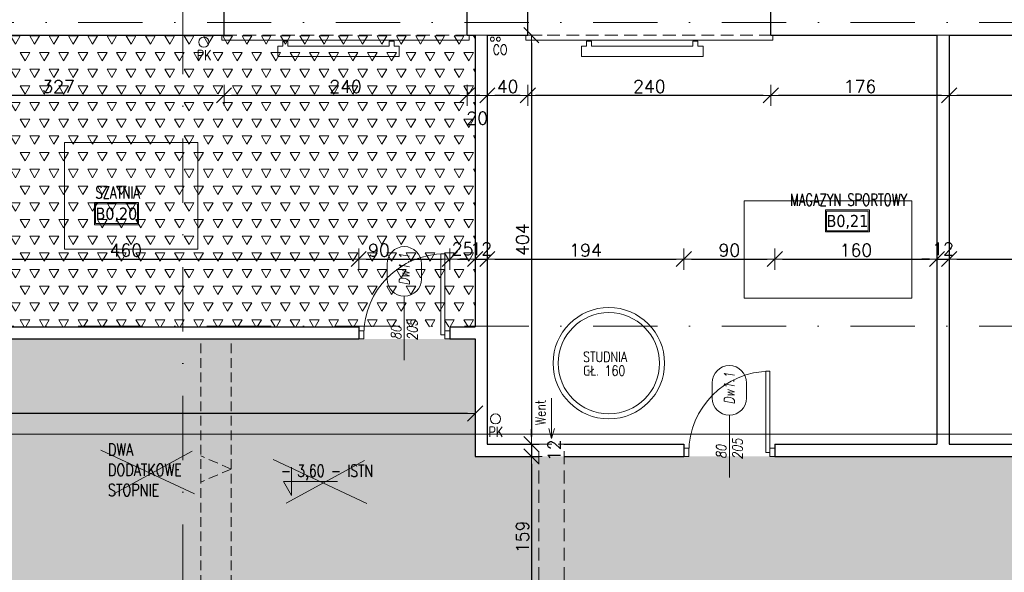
# Model space of a CAD drawing. Header units: millimetres. Extents: x 28291 to 177760, y -399809 to -170937.
# Tile 169 of 256: x 53030 to 54002, y -194882 to -194336. Entities that reach past the tile are written whole.
import ezdxf
from ezdxf.enums import TextEntityAlignment as Align

# ---------------------------------------------------------------- set-up
doc = ezdxf.new("R2010")
doc.units = ezdxf.units.MM
for name, pattern in [('CARKOVANA', [7.5, 5, -2.5]), ('DASHDOT', [25.4, 12.7, -6.35, 0, -6.35]), ('HIDDEN', [9.525, 6.35, -3.175]), ('HIDDEN2', [4.7625, 3.175, -1.5875])]:
    doc.linetypes.add(name, pattern=pattern)
doc.layers.get('0').update_dxf_attribs({"lineweight": 0})
for name, color, linetype, lineweight in [('!! 0_ Istn-sciany', 3, 'Continuous', 30), ('!! 0_ Istn-widok', 1, 'Continuous', 15), ('!! 0_ Opis', 8, 'Continuous', 13), ('!! 0_Istn-cienka', 4, 'Continuous', 9), ('!! 0_Istn-drzwi', 1, 'Continuous', 13), ('!! 0_Istn-went', 5, 'Continuous', 13), ('!! 0_Opis_pom', 9, 'Continuous', 13), ('!! 2_posadzki winyle 1', 31, 'Continuous', 9), ('!! wymiary osi', 250, 'Continuous', 9), ('0-osie-liniA', 14, 'DASHDOT', 5)]:
    doc.layers.add(name, color=color, linetype=linetype, lineweight=lineweight)
for name, color, linetype, lineweight, true_color in [('!! 0_Istn-armatura', 9, 'Continuous', 9, 0x808080), ('!! 1_Wyburzenia', 252, 'CARKOVANA', 13, 0x696969), ('!! 2_OPIS DRZWI ZREAZL', 7, 'Continuous', 5, 0xb5b5b5), ('!! budowa zmiany', 7, 'Continuous', 5, 0xff2e2e)]:
    doc.layers.add(name, color=color, linetype=linetype, lineweight=lineweight, true_color=true_color)
doc.layers.add('!! 0_Istn-grzejniki', color=7, linetype='Continuous', lineweight=0, plot=False)
doc.layers.add('!! 0_ramki', color=66, linetype='Continuous', lineweight=9, plot=False)
doc.styles.add('50', font='ROMANS.shx', dxfattribs={"width": 0.8, "height": 10})
doc.styles.add('ARCHETYP', font='romans.shx', dxfattribs={"height": 15})
doc.styles.add('ARIAL', font='tahoma.ttf')
doc.styles.add('SIMPLEX', font='simplex.shx', dxfattribs={"width": 0.77})
doc.styles.add('TXT', font='simplex.shx')
doc.dimstyles.new('DIM50', dxfattribs={"dimscale": 5, "dimtxt": 2.5, "dimasz": 1.5, "dimexe": 0, "dimexo": 0, "dimgap": 0.5, "dimtad": 1, "dimdec": 4, "dimrnd": 0.5, "dimdsep": 46, "dimtxsty": 'TXT', "dimblk1": 'TICK1', "dimblk2": 'TICK1', "dimsah": 1, "dimcen": 0, "dimse1": 1, "dimse2": 1, "dimclrd": 1, "dimclre": 7, "dimclrt": 9, "dimadec": 0, "dimazin": 0, "dimtfac": 1, "dimtdec": 4, "dimtmove": 2, "dimatfit": 3, "dimldrblk": 'TICK1', "dimfxl": 1, "dimtolj": 1, "dimarcsym": 0})

# ---------------------------------------------------------------- blocks, each defined once
blk = doc.blocks.new('BLOK OSI')
at = {"layer": '0-osie-liniA', "ltscale": 5}
for points in [[(53191.21142, -193626.89479), (53191.21142, -199860.81919)], [(48639.33021, -194402.0883), (55424.2848, -194402.0883)], [(48639.25763, -194702.0883), (55442.2848, -194702.0883)]]:
    blk.add_lwpolyline(points, dxfattribs=at)
blk = doc.blocks.new('1_ok-opis')
blk.add_line((0, 111.61), (0, 50))
for points in [[(-17, 128.61), (-17, 143.61)], [(17, 128.61), (17, 143.61)]]:
    blk.add_lwpolyline(points)
for centre, start, end in [((0, 143.61), 0, 180), ((0, 128.61), 180, 0)]:
    blk.add_arc(centre, 17, start, end)
at = {"style": 'ARCHETYP'}
for tag, height, rotation, p in [('NR', 12, 90, (0, 136.9)), ('NR', 12, 270, (0, 136.9)), ('SZEROKOŚĆ', 10, 90, (-8, 78.29)), ('WYSOKOŚĆ', 10, 270, (-8, 78.29)), ('WYSOKOŚĆ', 10, 90, (8, 78.29)), ('SZEROKOŚĆ', 10, 270, (8, 78.29))]:
    blk.add_attdef(tag, text='', height=height, rotation=rotation, dxfattribs=at).set_placement(p, align=Align.MIDDLE)
blk = doc.blocks.new('TICK1')
at = {"color": 0}
for p, q in [((0, -1.4), (0, 1.4)), ((0, 0), (-1, 0))]:
    blk.add_line(p, q, dxfattribs=at)
at = {"color": 2}
blk.add_line((-1, -1), (1, 1), dxfattribs=at)
blk = doc.blocks.new('*D2415')
at = {"layer": '!! wymiary osi', "color": 1, "lineweight": -2, "transparency": 16777216}
blk.add_line((54124.21, -194411.04), (53955.21, -194411.04), dxfattribs=at)
at = {"layer": 'DEFPOINTS', "color": 0, "transparency": 16777216}
for p in [(53947.71, -194351.59), (54131.71, -194351.59), (53947.71, -194411.04)]:
    blk.add_point(p, dxfattribs=at)
at = {"layer": '!! wymiary osi', "color": 1, "lineweight": -2, "transparency": 16777216, "xscale": 7.5, "yscale": 7.5, "zscale": 7.5, "rotation": 180}
blk.add_blockref('TICK1', (53947.71, -194411.04), dxfattribs=at)
at = {"layer": '!! wymiary osi', "color": 1, "lineweight": -2, "transparency": 16777216, "xscale": 7.5, "yscale": 7.5, "zscale": 7.5}
blk.add_blockref('TICK1', (54131.71, -194411.04), dxfattribs=at)
at = {"layer": '!! wymiary osi', "color": 9, "transparency": 16777216, "insert": (54039.71, -194402.29), "char_height": 12.5, "attachment_point": 5, "style": 'TXT'}
blk.add_mtext('\\A1;184', dxfattribs=at)
blk = doc.blocks.new('*D2416')
at = {"layer": '!! wymiary osi', "color": 1, "lineweight": -2, "transparency": 16777216}
blk.add_line((53940.21, -194411.04), (53779.21, -194411.04), dxfattribs=at)
at = {"layer": 'DEFPOINTS', "color": 0, "transparency": 16777216}
for p in [(53771.71, -194351.59), (53947.71, -194351.59), (53771.71, -194411.04)]:
    blk.add_point(p, dxfattribs=at)
at = {"layer": '!! wymiary osi', "color": 1, "lineweight": -2, "transparency": 16777216, "xscale": 7.5, "yscale": 7.5, "zscale": 7.5, "rotation": 180}
blk.add_blockref('TICK1', (53771.71, -194411.04), dxfattribs=at)
at = {"layer": '!! wymiary osi', "color": 1, "lineweight": -2, "transparency": 16777216, "xscale": 7.5, "yscale": 7.5, "zscale": 7.5}
blk.add_blockref('TICK1', (53947.71, -194411.04), dxfattribs=at)
at = {"layer": '!! wymiary osi', "color": 9, "transparency": 16777216, "insert": (53859.71, -194402.29), "char_height": 12.5, "attachment_point": 5, "style": 'TXT'}
blk.add_mtext('\\A1;176', dxfattribs=at)
blk = doc.blocks.new('*D2417')
at = {"layer": '!! wymiary osi', "color": 1, "lineweight": -2, "transparency": 16777216}
blk.add_line((53764.21, -194411.04), (53539.21, -194411.04), dxfattribs=at)
at = {"layer": 'DEFPOINTS', "color": 0, "transparency": 16777216}
for p in [(53531.71, -194351.59), (53771.71, -194351.59), (53531.71, -194411.04)]:
    blk.add_point(p, dxfattribs=at)
at = {"layer": '!! wymiary osi', "color": 1, "lineweight": -2, "transparency": 16777216, "xscale": 7.5, "yscale": 7.5, "zscale": 7.5, "rotation": 180}
blk.add_blockref('TICK1', (53531.71, -194411.04), dxfattribs=at)
at = {"layer": '!! wymiary osi', "color": 1, "lineweight": -2, "transparency": 16777216, "xscale": 7.5, "yscale": 7.5, "zscale": 7.5}
blk.add_blockref('TICK1', (53771.71, -194411.04), dxfattribs=at)
at = {"layer": '!! wymiary osi', "color": 9, "transparency": 16777216, "insert": (53651.71, -194402.29), "char_height": 12.5, "attachment_point": 5, "style": 'TXT'}
blk.add_mtext('\\A1;240', dxfattribs=at)
blk = doc.blocks.new('*D2418')
at = {"layer": '!! wymiary osi', "color": 1, "lineweight": -2, "transparency": 16777216}
blk.add_line((53524.21, -194411.04), (53499.21, -194411.04), dxfattribs=at)
at = {"layer": 'DEFPOINTS', "color": 0, "transparency": 16777216}
for p in [(53491.71, -194351.59), (53531.71, -194351.59), (53491.71, -194411.04)]:
    blk.add_point(p, dxfattribs=at)
at = {"layer": '!! wymiary osi', "color": 1, "lineweight": -2, "transparency": 16777216, "xscale": 7.5, "yscale": 7.5, "zscale": 7.5, "rotation": 180}
blk.add_blockref('TICK1', (53491.71, -194411.04), dxfattribs=at)
at = {"layer": '!! wymiary osi', "color": 1, "lineweight": -2, "transparency": 16777216, "xscale": 7.5, "yscale": 7.5, "zscale": 7.5}
blk.add_blockref('TICK1', (53531.71, -194411.04), dxfattribs=at)
at = {"layer": '!! wymiary osi', "color": 9, "transparency": 16777216, "insert": (53511.71, -194402.29), "char_height": 12.5, "attachment_point": 5, "style": 'TXT'}
blk.add_mtext('\\A1;40', dxfattribs=at)
blk = doc.blocks.new('*D2419')
at = {"layer": '!! wymiary osi', "color": 1, "lineweight": -2, "transparency": 16777216}
blk.add_line((53484.21, -194411.04), (53479.21, -194411.04), dxfattribs=at)
at = {"layer": 'DEFPOINTS', "color": 0, "transparency": 16777216}
for p in [(53471.71, -194351.59), (53491.71, -194351.59), (53471.71, -194411.04)]:
    blk.add_point(p, dxfattribs=at)
at = {"layer": '!! wymiary osi', "color": 1, "lineweight": -2, "transparency": 16777216, "xscale": 7.5, "yscale": 7.5, "zscale": 7.5, "rotation": 180}
blk.add_blockref('TICK1', (53471.71, -194411.04), dxfattribs=at)
at = {"layer": '!! wymiary osi', "color": 1, "lineweight": -2, "transparency": 16777216, "xscale": 7.5, "yscale": 7.5, "zscale": 7.5}
blk.add_blockref('TICK1', (53491.71, -194411.04), dxfattribs=at)
at = {"layer": '!! wymiary osi', "color": 9, "transparency": 16777216, "insert": (53481.71, -194433.54), "char_height": 12.5, "attachment_point": 5, "style": 'TXT'}
blk.add_mtext('\\A1;20', dxfattribs=at)
blk = doc.blocks.new('*D2420')
at = {"layer": '!! wymiary osi', "color": 1, "lineweight": -2, "transparency": 16777216}
blk.add_line((53464.21, -194411.04), (53239.21, -194411.04), dxfattribs=at)
at = {"layer": 'DEFPOINTS', "color": 0, "transparency": 16777216}
for p in [(53231.71, -194351.59), (53471.71, -194351.59), (53231.71, -194411.04)]:
    blk.add_point(p, dxfattribs=at)
at = {"layer": '!! wymiary osi', "color": 1, "lineweight": -2, "transparency": 16777216, "xscale": 7.5, "yscale": 7.5, "zscale": 7.5, "rotation": 180}
blk.add_blockref('TICK1', (53231.71, -194411.04), dxfattribs=at)
at = {"layer": '!! wymiary osi', "color": 1, "lineweight": -2, "transparency": 16777216, "xscale": 7.5, "yscale": 7.5, "zscale": 7.5}
blk.add_blockref('TICK1', (53471.71, -194411.04), dxfattribs=at)
at = {"layer": '!! wymiary osi', "color": 9, "transparency": 16777216, "insert": (53351.71, -194402.29), "char_height": 12.5, "attachment_point": 5, "style": 'TXT'}
blk.add_mtext('\\A1;240', dxfattribs=at)
blk = doc.blocks.new('*D2421')
at = {"layer": '!! wymiary osi', "color": 1, "lineweight": -2, "transparency": 16777216}
blk.add_line((53224.21, -194411.04), (52912.21, -194411.04), dxfattribs=at)
at = {"layer": 'DEFPOINTS', "color": 0, "transparency": 16777216}
for p in [(52904.71, -194351.59), (53231.71, -194351.59), (52904.71, -194411.04)]:
    blk.add_point(p, dxfattribs=at)
at = {"layer": '!! wymiary osi', "color": 1, "lineweight": -2, "transparency": 16777216, "xscale": 7.5, "yscale": 7.5, "zscale": 7.5, "rotation": 180}
blk.add_blockref('TICK1', (52904.71, -194411.04), dxfattribs=at)
at = {"layer": '!! wymiary osi', "color": 1, "lineweight": -2, "transparency": 16777216, "xscale": 7.5, "yscale": 7.5, "zscale": 7.5}
blk.add_blockref('TICK1', (53231.71, -194411.04), dxfattribs=at)
at = {"layer": '!! wymiary osi', "color": 9, "transparency": 16777216, "insert": (53068.21, -194402.29), "char_height": 12.5, "attachment_point": 5, "style": 'TXT'}
blk.add_mtext('\\A1;327', dxfattribs=at)
blk = doc.blocks.new('*D2424')
at = {"layer": '!! wymiary osi', "color": 1, "lineweight": -2, "transparency": 16777216}
blk.add_line((52912.21, -194572.73), (53357.21, -194572.73), dxfattribs=at)
at = {"layer": 'DEFPOINTS', "color": 0, "transparency": 16777216}
for p in [(53364.71, -194572.73), (52904.71, -194639.59), (53364.71, -194639.59)]:
    blk.add_point(p, dxfattribs=at)
at = {"layer": '!! wymiary osi', "color": 1, "lineweight": -2, "transparency": 16777216, "xscale": 7.5, "yscale": 7.5, "zscale": 7.5, "rotation": 180}
blk.add_blockref('TICK1', (52904.71, -194572.73), dxfattribs=at)
at = {"layer": '!! wymiary osi', "color": 1, "lineweight": -2, "transparency": 16777216, "xscale": 7.5, "yscale": 7.5, "zscale": 7.5}
blk.add_blockref('TICK1', (53364.71, -194572.73), dxfattribs=at)
at = {"layer": '!! wymiary osi', "color": 9, "transparency": 16777216, "insert": (53134.71, -194563.98), "char_height": 12.5, "attachment_point": 5, "style": 'TXT'}
blk.add_mtext('\\A1;460', dxfattribs=at)
blk = doc.blocks.new('*D2425')
at = {"layer": '!! wymiary osi', "color": 1, "lineweight": -2, "transparency": 16777216}
blk.add_line((53372.21, -194572.73), (53447.21, -194572.73), dxfattribs=at)
at = {"layer": 'DEFPOINTS', "color": 0, "transparency": 16777216}
for p in [(53454.71, -194572.73), (53364.71, -194639.59), (53454.71, -194639.59)]:
    blk.add_point(p, dxfattribs=at)
at = {"layer": '!! wymiary osi', "color": 1, "lineweight": -2, "transparency": 16777216, "xscale": 7.5, "yscale": 7.5, "zscale": 7.5, "rotation": 180}
blk.add_blockref('TICK1', (53364.71, -194572.73), dxfattribs=at)
at = {"layer": '!! wymiary osi', "color": 1, "lineweight": -2, "transparency": 16777216, "xscale": 7.5, "yscale": 7.5, "zscale": 7.5}
blk.add_blockref('TICK1', (53454.71, -194572.73), dxfattribs=at)
at = {"layer": '!! wymiary osi', "color": 9, "transparency": 16777216, "insert": (53384.75, -194563.98), "char_height": 12.5, "attachment_point": 5, "style": 'TXT'}
blk.add_mtext('\\A1;90', dxfattribs=at)
blk = doc.blocks.new('*D2426')
at = {"layer": '!! wymiary osi', "color": 1, "lineweight": -2, "transparency": 16777216}
blk.add_line((53462.21, -194572.73), (53472.21, -194572.73), dxfattribs=at)
at = {"layer": 'DEFPOINTS', "color": 0, "transparency": 16777216}
for p in [(53479.71, -194572.73), (53454.71, -194639.59), (53479.71, -194639.59)]:
    blk.add_point(p, dxfattribs=at)
at = {"layer": '!! wymiary osi', "color": 1, "lineweight": -2, "transparency": 16777216, "xscale": 7.5, "yscale": 7.5, "zscale": 7.5, "rotation": 180}
blk.add_blockref('TICK1', (53454.71, -194572.73), dxfattribs=at)
at = {"layer": '!! wymiary osi', "color": 1, "lineweight": -2, "transparency": 16777216, "xscale": 7.5, "yscale": 7.5, "zscale": 7.5}
blk.add_blockref('TICK1', (53479.71, -194572.73), dxfattribs=at)
at = {"layer": '!! wymiary osi', "color": 9, "transparency": 16777216, "insert": (53467.21, -194562.73), "char_height": 12.5, "attachment_point": 5, "style": 'TXT'}
blk.add_mtext('\\A1;25', dxfattribs=at)
blk = doc.blocks.new('*D2427')
at = {"layer": '!! wymiary osi', "color": 1, "lineweight": -2, "transparency": 16777216}
for p, q in [((53472.21, -194572.73), (53464.71, -194572.73)), ((53479.71, -194572.73), (53491.71, -194572.73)), ((53499.21, -194572.73), (53506.71, -194572.73))]:
    blk.add_line(p, q, dxfattribs=at)
at = {"layer": 'DEFPOINTS', "color": 0, "transparency": 16777216}
for p in [(53491.71, -194572.73), (53479.71, -194639.59), (53491.71, -194755.59)]:
    blk.add_point(p, dxfattribs=at)
at = {"layer": '!! wymiary osi', "color": 1, "lineweight": -2, "transparency": 16777216, "xscale": 7.5, "yscale": 7.5, "zscale": 7.5}
blk.add_blockref('TICK1', (53479.71, -194572.73), dxfattribs=at)
at = {"layer": '!! wymiary osi', "color": 1, "lineweight": -2, "transparency": 16777216, "xscale": 7.5, "yscale": 7.5, "zscale": 7.5, "rotation": 180}
blk.add_blockref('TICK1', (53491.71, -194572.73), dxfattribs=at)
at = {"layer": '!! wymiary osi', "color": 9, "transparency": 16777216, "insert": (53485.71, -194562.73), "char_height": 12.5, "attachment_point": 5, "style": 'TXT'}
blk.add_mtext('\\A1;12', dxfattribs=at)
blk = doc.blocks.new('*D2428')
at = {"layer": '!! wymiary osi', "color": 1, "lineweight": -2, "transparency": 16777216}
blk.add_line((53499.21, -194572.73), (53678.21, -194572.73), dxfattribs=at)
at = {"layer": 'DEFPOINTS', "color": 0, "transparency": 16777216}
for p in [(53685.71, -194572.73), (53491.71, -194755.59), (53685.71, -194755.59)]:
    blk.add_point(p, dxfattribs=at)
at = {"layer": '!! wymiary osi', "color": 1, "lineweight": -2, "transparency": 16777216, "xscale": 7.5, "yscale": 7.5, "zscale": 7.5, "rotation": 180}
blk.add_blockref('TICK1', (53491.71, -194572.73), dxfattribs=at)
at = {"layer": '!! wymiary osi', "color": 1, "lineweight": -2, "transparency": 16777216, "xscale": 7.5, "yscale": 7.5, "zscale": 7.5}
blk.add_blockref('TICK1', (53685.71, -194572.73), dxfattribs=at)
at = {"layer": '!! wymiary osi', "color": 9, "transparency": 16777216, "insert": (53588.71, -194563.98), "char_height": 12.5, "attachment_point": 5, "style": 'TXT'}
blk.add_mtext('\\A1;194', dxfattribs=at)
blk = doc.blocks.new('*D2429')
at = {"layer": '!! wymiary osi', "color": 1, "lineweight": -2, "transparency": 16777216}
blk.add_line((53693.21, -194572.73), (53768.21, -194572.73), dxfattribs=at)
at = {"layer": 'DEFPOINTS', "color": 0, "transparency": 16777216}
for p in [(53775.71, -194572.73), (53685.71, -194755.59), (53775.71, -194753.35)]:
    blk.add_point(p, dxfattribs=at)
at = {"layer": '!! wymiary osi', "color": 1, "lineweight": -2, "transparency": 16777216, "xscale": 7.5, "yscale": 7.5, "zscale": 7.5, "rotation": 180}
blk.add_blockref('TICK1', (53685.71, -194572.73), dxfattribs=at)
at = {"layer": '!! wymiary osi', "color": 1, "lineweight": -2, "transparency": 16777216, "xscale": 7.5, "yscale": 7.5, "zscale": 7.5}
blk.add_blockref('TICK1', (53775.71, -194572.73), dxfattribs=at)
at = {"layer": '!! wymiary osi', "color": 9, "transparency": 16777216, "insert": (53730.71, -194563.98), "char_height": 12.5, "attachment_point": 5, "style": 'TXT'}
blk.add_mtext('\\A1;90', dxfattribs=at)
blk = doc.blocks.new('*D2430')
at = {"layer": '!! wymiary osi', "color": 1, "lineweight": -2, "transparency": 16777216}
blk.add_line((53783.21, -194572.73), (53928.21, -194572.73), dxfattribs=at)
at = {"layer": 'DEFPOINTS', "color": 0, "transparency": 16777216}
for p in [(53935.71, -194572.73), (53775.71, -194753.35), (53935.71, -194753.35)]:
    blk.add_point(p, dxfattribs=at)
at = {"layer": '!! wymiary osi', "color": 1, "lineweight": -2, "transparency": 16777216, "xscale": 7.5, "yscale": 7.5, "zscale": 7.5, "rotation": 180}
blk.add_blockref('TICK1', (53775.71, -194572.73), dxfattribs=at)
at = {"layer": '!! wymiary osi', "color": 1, "lineweight": -2, "transparency": 16777216, "xscale": 7.5, "yscale": 7.5, "zscale": 7.5}
blk.add_blockref('TICK1', (53935.71, -194572.73), dxfattribs=at)
at = {"layer": '!! wymiary osi', "color": 9, "transparency": 16777216, "insert": (53855.71, -194563.98), "char_height": 12.5, "attachment_point": 5, "style": 'TXT'}
blk.add_mtext('\\A1;160', dxfattribs=at)
blk = doc.blocks.new('*D2431')
at = {"layer": '!! wymiary osi', "color": 1, "lineweight": -2, "transparency": 16777216}
for p, q in [((53928.21, -194572.73), (53920.71, -194572.73)), ((53935.71, -194572.73), (53947.71, -194572.73)), ((53955.21, -194572.73), (53962.71, -194572.73))]:
    blk.add_line(p, q, dxfattribs=at)
at = {"layer": 'DEFPOINTS', "color": 0, "transparency": 16777216}
for p in [(53947.71, -194572.73), (53935.71, -194753.35), (53947.71, -194755.59)]:
    blk.add_point(p, dxfattribs=at)
at = {"layer": '!! wymiary osi', "color": 1, "lineweight": -2, "transparency": 16777216, "xscale": 7.5, "yscale": 7.5, "zscale": 7.5}
blk.add_blockref('TICK1', (53935.71, -194572.73), dxfattribs=at)
at = {"layer": '!! wymiary osi', "color": 1, "lineweight": -2, "transparency": 16777216, "xscale": 7.5, "yscale": 7.5, "zscale": 7.5, "rotation": 180}
blk.add_blockref('TICK1', (53947.71, -194572.73), dxfattribs=at)
at = {"layer": '!! wymiary osi', "color": 9, "transparency": 16777216, "insert": (53941.71, -194562.73), "char_height": 12.5, "attachment_point": 5, "style": 'TXT'}
blk.add_mtext('\\A1;12', dxfattribs=at)
blk = doc.blocks.new('*D2432')
at = {"layer": '!! wymiary osi', "color": 1, "lineweight": -2, "transparency": 16777216}
blk.add_line((53955.21, -194572.73), (54122.21, -194572.73), dxfattribs=at)
at = {"layer": 'DEFPOINTS', "color": 0, "transparency": 16777216}
for p in [(54129.71, -194572.73), (53947.71, -194755.59), (54129.71, -194755.59)]:
    blk.add_point(p, dxfattribs=at)
at = {"layer": '!! wymiary osi', "color": 1, "lineweight": -2, "transparency": 16777216, "xscale": 7.5, "yscale": 7.5, "zscale": 7.5, "rotation": 180}
blk.add_blockref('TICK1', (53947.71, -194572.73), dxfattribs=at)
at = {"layer": '!! wymiary osi', "color": 1, "lineweight": -2, "transparency": 16777216, "xscale": 7.5, "yscale": 7.5, "zscale": 7.5}
blk.add_blockref('TICK1', (54129.71, -194572.73), dxfattribs=at)
at = {"layer": '!! wymiary osi', "color": 9, "transparency": 16777216, "insert": (54038.71, -194563.98), "char_height": 12.5, "attachment_point": 5, "style": 'TXT'}
blk.add_mtext('\\A1;182', dxfattribs=at)
blk = doc.blocks.new('*D2463')
at = {"layer": '!! wymiary osi', "color": 1, "lineweight": -2, "transparency": 16777216}
blk.add_line((53535.22, -194359.09), (53535.22, -194748.09), dxfattribs=at)
at = {"layer": 'DEFPOINTS', "color": 0, "transparency": 16777216}
for p in [(53491.71, -194351.59), (53491.71, -194755.59), (53535.22, -194755.59)]:
    blk.add_point(p, dxfattribs=at)
at = {"layer": '!! wymiary osi', "color": 1, "lineweight": -2, "transparency": 16777216, "xscale": 7.5, "yscale": 7.5, "zscale": 7.5}
for p, rotation in [((53535.22, -194351.59), 90), ((53535.22, -194755.59), 270)]:
    blk.add_blockref('TICK1', p, dxfattribs=dict(at, rotation=rotation))
at = {"layer": '!! wymiary osi', "color": 9, "transparency": 16777216, "insert": (53526.47, -194553.59), "char_height": 12.5, "attachment_point": 5, "rotation": 90, "style": 'TXT'}
blk.add_mtext('\\A1;404', dxfattribs=at)
blk = doc.blocks.new('*D2464')
at = {"layer": '!! wymiary osi', "color": 1, "lineweight": -2, "transparency": 16777216}
for p, q in [((53535.22, -194748.09), (53535.22, -194740.59)), ((53535.22, -194755.59), (53535.22, -194767.59)), ((53535.22, -194775.09), (53535.22, -194782.59))]:
    blk.add_line(p, q, dxfattribs=at)
at = {"layer": 'DEFPOINTS', "color": 0, "transparency": 16777216}
for p in [(53491.71, -194755.59), (53479.71, -194767.59), (53535.22, -194767.59)]:
    blk.add_point(p, dxfattribs=at)
at = {"layer": '!! wymiary osi', "color": 1, "lineweight": -2, "transparency": 16777216, "xscale": 7.5, "yscale": 7.5, "zscale": 7.5}
for p, rotation in [((53535.22, -194755.59), 270), ((53535.22, -194767.59), 90)]:
    blk.add_blockref('TICK1', p, dxfattribs=dict(at, rotation=rotation))
at = {"layer": '!! wymiary osi', "color": 9, "transparency": 16777216, "insert": (53557.72, -194761.59), "char_height": 12.5, "attachment_point": 5, "rotation": 90, "style": 'TXT'}
blk.add_mtext('\\A1;12', dxfattribs=at)
blk = doc.blocks.new('*D2465')
at = {"layer": '!! wymiary osi', "color": 1, "lineweight": -2, "transparency": 16777216}
blk.add_line((53535.22, -194775.09), (53535.22, -194919.09), dxfattribs=at)
at = {"layer": 'DEFPOINTS', "color": 0, "transparency": 16777216}
for p in [(53479.71, -194767.59), (53479.71, -194926.59), (53535.22, -194926.59)]:
    blk.add_point(p, dxfattribs=at)
at = {"layer": '!! wymiary osi', "color": 1, "lineweight": -2, "transparency": 16777216, "xscale": 7.5, "yscale": 7.5, "zscale": 7.5}
for p, rotation in [((53535.22, -194767.59), 90), ((53535.22, -194926.59), 270)]:
    blk.add_blockref('TICK1', p, dxfattribs=dict(at, rotation=rotation))
at = {"layer": '!! wymiary osi', "color": 9, "transparency": 16777216, "insert": (53526.47, -194847.09), "char_height": 12.5, "attachment_point": 5, "rotation": 90, "style": 'TXT'}
blk.add_mtext('\\A1;159', dxfattribs=at)
blk = doc.blocks.new('*D2596')
at = {"layer": '!! wymiary osi', "color": 1, "lineweight": -2, "transparency": 16777216}
blk.add_line((53472.21, -194725.3), (52012.21, -194725.3), dxfattribs=at)
at = {"layer": 'DEFPOINTS', "color": 0, "transparency": 16777216}
for p in [(52004.71, -194725.3), (52004.71, -194767.59), (53479.71, -194767.59)]:
    blk.add_point(p, dxfattribs=at)
at = {"layer": '!! wymiary osi', "color": 1, "lineweight": -2, "transparency": 16777216, "xscale": 7.5, "yscale": 7.5, "zscale": 7.5, "rotation": 180}
blk.add_blockref('TICK1', (52004.71, -194725.3), dxfattribs=at)
at = {"layer": '!! wymiary osi', "color": 1, "lineweight": -2, "transparency": 16777216, "xscale": 7.5, "yscale": 7.5, "zscale": 7.5}
blk.add_blockref('TICK1', (53479.71, -194725.3), dxfattribs=at)
at = {"layer": '!! wymiary osi', "color": 9, "transparency": 16777216, "insert": (52742.21, -194716.55), "char_height": 12.5, "attachment_point": 5, "style": 'TXT'}
blk.add_mtext('\\A1;1475', dxfattribs=at)

msp = doc.modelspace()

# ---------------------------------------------------------------- hatches: boundary and pattern name
at = {"layer": '!! 2_posadzki winyle 1'}
h = msp.add_hatch(dxfattribs=at)
h.set_pattern_fill('TRIANG', color=256, scale=2, style=0)
h.paths.add_polyline_path([(52904.71142, -194351.5883), (53479.71142, -194351.5883), (53479.71142, -194639.5883), (52904.71142, -194639.5883)])
h = msp.add_hatch(dxfattribs=at)
h.set_pattern_fill('TRIANG', color=256, scale=2, style=0)
h.set_pattern_definition([(60, (21090.984, 20246.404), (-9.525, 16.4977839), [9.525, -9.525]), (120, (21090.984, 20246.404), (-19.05, 1e-08), [9.525, -9.525]), (0, (21086.222, 20254.653), (9.525, 16.4977839), [9.525, -9.525])])
h.paths.add_polyline_path([(52004.71142, -194926.5883), (54379.71142, -194926.5883), (54379.71142, -194767.5883), (53479.71142, -194767.5883), (53479.71142, -194651.5883), (52004.71142, -194651.5883)])

# ---------------------------------------------------------------- linework, layer by layer
at = {"layer": '!! 0_ Istn-sciany'}
for points in [[(53231.71142, -194351.5883), (53231.71142, -194325.5883)], [(53471.71142, -194351.5883), (53471.71142, -194325.5883)], [(53531.71142, -194351.5883), (53531.71142, -194325.5883)], [(53771.71142, -194351.5883), (53771.71142, -194325.5883)], [(52904.71142, -194351.5883), (53231.71142, -194351.5883)], [(53471.71142, -194351.5883), (53479.71142, -194351.5883)], [(53479.71142, -194351.5883), (53479.71142, -194639.5883)], [(53491.71142, -194351.5883), (53531.71142, -194351.5883)], [(53491.71142, -194351.5883), (53491.71142, -194755.5883)], [(53771.71142, -194351.5883), (53935.71142, -194351.5883)], [(53935.71142, -194351.5883), (53935.71142, -194755.5883)], [(53947.71142, -194351.5883), (54131.71142, -194351.5883)], [(53947.71142, -194351.5883), (53947.71142, -194755.5883)], [(52865.71142, -194639.5883), (53364.71142, -194639.5883)], [(53364.71142, -194639.5883), (53364.71142, -194651.5883)], [(53454.71142, -194639.5883), (53479.71142, -194639.5883)], [(53454.71142, -194639.5883), (53454.71142, -194651.5883)], [(52554.71142, -194651.5883), (53364.71142, -194651.5883)], [(53454.71142, -194651.5883), (53479.71142, -194651.5883)], [(53479.71142, -194651.5883), (53479.71142, -194767.5883)], [(53491.71142, -194755.5883), (53542.71142, -194755.5883)], [(53567.71142, -194755.5883), (53685.71142, -194755.5883)], [(53685.71142, -194755.5883), (53685.71142, -194767.5883)], [(53775.71142, -194755.5883), (53935.71142, -194755.5883)], [(53775.71142, -194755.5883), (53775.71142, -194767.5883)], [(53947.71142, -194755.5883), (54129.71142, -194755.5883)], [(53479.71142, -194767.5883), (53542.71142, -194767.5883)], [(53567.71142, -194767.5883), (53685.71142, -194767.5883)], [(53775.71142, -194767.5883), (54129.71142, -194767.5883)]]:
    msp.add_lwpolyline(points, dxfattribs=at)
at = {"layer": '!! 0_ Istn-widok'}
for points in [[(53229.71142, -194351.5883), (53229.71142, -194356.5883)], [(53473.71142, -194351.5883), (53473.71142, -194356.5883)], [(53479.71142, -194351.5883), (53491.71142, -194351.5883)], [(53529.71142, -194351.5883), (53529.71142, -194356.5883)], [(53773.71142, -194351.5883), (53773.71142, -194356.5883)], [(53935.71142, -194351.5883), (53947.71142, -194351.5883)], [(53229.71142, -194356.5883), (53473.71142, -194356.5883)], [(53529.71142, -194356.5883), (53773.71142, -194356.5883)]]:
    msp.add_lwpolyline(points, dxfattribs=at)
at = {"layer": '!! 0_ Opis', "color": 0}
for points in [[(53298.47748, -194778.36369), (53298.47748, -194806.36545)], [(53298.47748, -194806.36545), (53290.39407, -194792.36457)], [(53290.39407, -194792.36457), (53343.82827, -194792.36457)]]:
    msp.add_lwpolyline(points, dxfattribs=at)
at = {"layer": '!! 0_Istn-armatura'}
for centre, radius in [((53211.71802, -194358.5883), 5), ((53496.71142, -194355.5883), 2), ((53502.71142, -194355.5883), 2), ((53611.71142, -194675.5883), 55), ((53611.71142, -194675.5883), 50), ((53499.71142, -194730.5883), 5)]:
    msp.add_circle(centre, radius, dxfattribs=at)
at = {"layer": '!! 0_Istn-cienka', "linetype": 'HIDDEN', "ltscale": 2}
for points in [[(53231.71142, -194351.5883), (53471.71142, -194351.5883)], [(53531.71142, -194351.5883), (53771.71142, -194351.5883)]]:
    msp.add_lwpolyline(points, dxfattribs=at)
at = {"layer": '!! 0_Istn-drzwi'}
for points in [[(53445.71142, -194567.5883), (53445.71142, -194647.5883), (53449.71142, -194647.5883), (53449.71142, -194567.5883)], [(53369.71142, -194643.5883), (53364.71142, -194643.5883), (53364.71142, -194651.5883), (53369.71142, -194651.5883)], [(53449.71142, -194643.5883), (53454.71142, -194643.5883), (53454.71142, -194651.5883), (53449.71142, -194651.5883)], [(53766.71142, -194683.5883), (53766.71142, -194763.5883), (53770.71142, -194763.5883), (53770.71142, -194683.5883)], [(53690.71142, -194759.5883), (53685.71142, -194759.5883), (53685.71142, -194767.5883), (53690.71142, -194767.5883)], [(53770.71142, -194759.5883), (53775.71142, -194759.5883), (53775.71142, -194767.5883), (53770.71142, -194767.5883)], [(53770.71142, -194759.5883), (53775.71142, -194759.5883), (53775.71142, -194767.5883), (53770.71142, -194767.5883)]]:
    msp.add_lwpolyline(points, close=True, dxfattribs=at)
for points in [[(53409.71142, -194622.5883), (53409.71142, -194672.5883)], [(53730.71142, -194738.5883), (53730.71142, -194788.5883)]]:
    msp.add_lwpolyline(points, dxfattribs=at)
for centre in [(53449.71142, -194647.5883), (53770.71142, -194763.5883)]:
    msp.add_arc(centre, 80, 89.99999996, 179.99999996, dxfattribs=at)
at = {"layer": '!! 0_Istn-grzejniki'}
for points in [[(53399.71142, -194357.5883), (53399.71142, -194362.5883), (53404.71142, -194362.5883), (53404.71142, -194372.5883), (53284.71142, -194372.5883), (53284.71142, -194362.5883), (53289.71142, -194362.5883), (53289.71142, -194357.5883), (53294.71142, -194357.5883), (53294.71142, -194362.5883), (53394.71142, -194362.5883), (53394.71142, -194357.5883)], [(53699.71142, -194357.5883), (53699.71142, -194362.5883), (53704.71142, -194362.5883), (53704.71142, -194372.5883), (53584.71142, -194372.5883), (53584.71142, -194362.5883), (53589.71142, -194362.5883), (53589.71142, -194357.5883), (53594.71142, -194357.5883), (53594.71142, -194362.5883), (53694.71142, -194362.5883), (53694.71142, -194357.5883)]]:
    msp.add_lwpolyline(points, close=True, dxfattribs=at)
at = {"layer": '!! 0_Istn-went'}
for points in [[(53555.21142, -194709.98656), (53555.21142, -194750.03308)], [(53555.21142, -194750.03308), (53552.53193, -194740.03308)], [(53555.21142, -194750.03308), (53557.89092, -194740.03308)]]:
    msp.add_lwpolyline(points, dxfattribs=at)
at = {"layer": '!! 0_Istn-went', "linetype": 'HIDDEN', "ltscale": 2}
for points in [[(53542.71142, -194908.5883), (53542.71142, -194755.5883)], [(53542.71142, -194755.5883), (53567.71142, -194755.5883)], [(53567.71142, -194908.5883), (53567.71142, -194755.5883)]]:
    msp.add_lwpolyline(points, dxfattribs=at)
at = {"layer": '!! 0_Opis_pom', "ltscale": 0.7}
for points in [[(53103.69224, -194538.7635), (53147.21224, -194538.7635), (53147.21224, -194517.0035), (53103.69224, -194517.0035)], [(53104.78024, -194537.6755), (53146.12424, -194537.6755), (53146.12424, -194518.0915), (53104.78024, -194518.0915)], [(53825.50622, -194545.96002), (53869.02622, -194545.96002), (53869.02622, -194524.20002), (53825.50622, -194524.20002)], [(53826.59422, -194544.87202), (53867.93822, -194544.87202), (53867.93822, -194525.28802), (53826.59422, -194525.28802)]]:
    msp.add_lwpolyline(points, close=True, dxfattribs=at)
at = {"layer": '!! 0_ramki'}
for points in [[(53074.09221, -194457.71458), (53205.84151, -194457.71458), (53205.84151, -194563.07819), (53074.09221, -194563.07819)], [(53745.4404, -194515.14345), (53911.03262, -194515.14345), (53911.03262, -194611.44345), (53745.4404, -194611.44345)], [(51280.42916, -198945.67237), (51280.42916, -194745.67237), (54250.42916, -194745.67237), (54250.42916, -198945.67237)]]:
    msp.add_lwpolyline(points, close=True, dxfattribs=at)
at = {"layer": '!! 1_Wyburzenia', "color": 1, "linetype": 'HIDDEN2', "ltscale": 3, "true_color": 0xee1111}
for points in [[(53208.71142, -194908.5883), (53208.71142, -194651.5883)], [(53238.71142, -194908.5883), (53238.71142, -194651.5883)], [(53238.71142, -194780.0883), (53208.71142, -194767.20439)], [(53238.71142, -194780.0883), (53208.71142, -194792.97222)]]:
    msp.add_lwpolyline(points, dxfattribs=at)
at = {"layer": '!! budowa zmiany', "color": 0}
for points in [[(53110.12701, -194761.33495), (53202.65009, -194804.56971)], [(53122.95152, -194804.48329), (53200.28871, -194762.37873)], [(53280.32076, -194770.74719), (53372.84384, -194813.98195)], [(53293.14527, -194813.89553), (53370.48246, -194771.79097)]]:
    msp.add_lwpolyline(points, dxfattribs=at)

# ---------------------------------------------------------------- block references
at = {"layer": '!! 0_ Istn-sciany'}
msp.add_blockref('BLOK OSI', (0, 63), dxfattribs=at)
at = {"layer": '!! 2_OPIS DRZWI ZREAZL'}
ref = msp.add_blockref('1_ok-opis', (53409.71142, -194721.07696), dxfattribs=dict(at, xscale=-1, rotation=359.9999963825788))
ref.add_attrib('WYSOKOŚĆ', '80 ', dxfattribs={"layer": '0', "height": 10, "rotation": 89.99999638, "style": '50', "oblique": 10, "width": 0.8}).set_placement((53401.71143, -194642.78611), align=Align.MIDDLE)
ref.add_attrib('SZEROKOŚĆ', '205', dxfattribs={"layer": '0', "height": 10, "rotation": 89.99999638, "style": '50', "oblique": 10, "width": 0.8}).set_placement((53417.71143, -194642.78611), align=Align.MIDDLE)
ref.add_attrib('NR', 'Dw1.1', dxfattribs={"layer": '0', "height": 10, "rotation": 89.99999638, "style": '50', "oblique": 10, "width": 0.8}).set_placement((53409.71143, -194582.86982), align=Align.MIDDLE)
ref = msp.add_blockref('1_ok-opis', (53730.71142, -194838.5883), dxfattribs=dict(at, xscale=-1, rotation=359.9999963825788))
ref.add_attrib('WYSOKOŚĆ', '80 ', dxfattribs={"layer": '0', "height": 10, "rotation": 89.99999638, "style": '50', "oblique": 10, "width": 0.8}).set_placement((53722.71143, -194760.29745), align=Align.MIDDLE)
ref.add_attrib('SZEROKOŚĆ', '205', dxfattribs={"layer": '0', "height": 10, "rotation": 89.99999638, "style": '50', "oblique": 10, "width": 0.8}).set_placement((53738.71143, -194760.29745), align=Align.MIDDLE)
ref.add_attrib('NR', 'Dw1.1', dxfattribs={"layer": '0', "height": 10, "rotation": 89.99999638, "style": '50', "oblique": 10, "width": 0.8}).set_placement((53730.71143, -194700.38116), align=Align.MIDDLE)

# ---------------------------------------------------------------- texts
at = {"layer": '!! 0_ Opis', "color": 0, "style": 'SIMPLEX', "width": 0.75}
msp.add_text('- 3,60 - ISTN', height=12, dxfattribs=at).set_placement((53287.79003, -194787.78645))
at = {"layer": '!! 0_ Opis', "color": 0, "insert": (53117.13586, -194754.87312), "char_height": 12, "attachment_point": 1, "style": 'SIMPLEX'}
msp.add_mtext_dynamic_manual_height_columns('DWA DODATKOWE STOPNIE', width=46.7031119, gutter_width=75, heights=[0], dxfattribs=at)
at = {"layer": '!! 0_Istn-armatura', "style": 'ARCHETYP', "width": 0.8}
for s, p in [('CO', (53496.95961, -194370.95455)), ('PK', (53204.91761, -194376.37535)), ('STUDNIA', (53586.27272, -194674.29393)), ('GŁ. 160', (53586.27272, -194687.93048)), ('PK', (53492.91102, -194748.37535))]:
    msp.add_text(s, height=10, rotation=0.00000004, dxfattribs=at).set_placement(p)
at = {"layer": '!! 0_Istn-went', "style": 'ARCHETYP', "width": 0.8}
msp.add_text('Went', height=10, rotation=89.99999996, dxfattribs=at).set_placement((53549.17564, -194736.84271))
at = {"layer": '!! 0_Opis_pom', "ltscale": 0.7, "style": 'TXT', "width": 0.7}
for s, p in [('SZATNIA', (53126.56737, -194512.95719)), ('MAGAZYN SPORTOWY', (53848.38136, -194520.1537))]:
    msp.add_text(s, height=12, dxfattribs=at).set_placement(p, align=Align.CENTER)
at = {"layer": '!! 0_Opis_pom', "ltscale": 0.7, "style": 'ARIAL'}
for tag, p in [('B0,20', (53125.45224, -194527.8835)), ('B0,21', (53847.26622, -194535.08002))]:
    msp.add_attdef(tag, text='', height=11.968, dxfattribs=at).set_placement(p, align=Align.MIDDLE_CENTER)

# ---------------------------------------------------------------- dimensions: what is measured, and where the dimension line sits
at = {"layer": '!! wymiary osi'}
for base, p1, p2, picture, middle in [((53535.21902, -194755.5883), (53491.71142, -194351.5883), (53491.71142, -194755.5883), '*D2463', (53526.46902, -194553.5883)), ((53535.21902, -194767.5883), (53491.71142, -194755.5883), (53479.71142, -194767.5883), '*D2464', (53557.71902, -194761.5883)), ((53535.21902, -194926.5883), (53479.71142, -194767.5883), (53479.71142, -194926.5883), '*D2465', (53526.46902, -194847.0883))]:
    dim = msp.add_linear_dim(base=base, p1=p1, p2=p2, angle=90, dimstyle='DIM50', dxfattribs=at)
    dim.commit()
    dim.dimension.update_dxf_attribs({"geometry": picture, "text_midpoint": middle})
for base, p1, p2, picture, middle in [((52904.71142, -194411.04449), (53231.71142, -194351.5883), (52904.71142, -194351.5883), '*D2421', (53068.21142, -194402.29449)), ((53231.71142, -194411.04449), (53471.71142, -194351.5883), (53231.71142, -194351.5883), '*D2420', (53351.71142, -194402.29449)), ((53471.71142, -194411.04449), (53491.71142, -194351.5883), (53471.71142, -194351.5883), '*D2419', (53481.71142, -194433.54449)), ((53491.71142, -194411.04449), (53531.71142, -194351.5883), (53491.71142, -194351.5883), '*D2418', (53511.71142, -194402.29449)), ((53531.71142, -194411.04449), (53771.71142, -194351.5883), (53531.71142, -194351.5883), '*D2417', (53651.71142, -194402.29449)), ((53771.71142, -194411.04449), (53947.71142, -194351.5883), (53771.71142, -194351.5883), '*D2416', (53859.71142, -194402.29449)), ((53947.71142, -194411.04449), (54131.71142, -194351.5883), (53947.71142, -194351.5883), '*D2415', (54039.71142, -194402.29449)), ((53364.71142, -194572.73014), (52904.71142, -194639.5883), (53364.71142, -194639.5883), '*D2424', (53134.71142, -194563.98014)), ((53479.71142, -194572.73014), (53454.71142, -194639.5883), (53479.71142, -194639.5883), '*D2426', (53467.21142, -194562.73014)), ((53491.71142, -194572.73014), (53479.71142, -194639.5883), (53491.71142, -194755.5883), '*D2427', (53485.71142, -194562.73014)), ((53685.71142, -194572.73014), (53491.71142, -194755.5883), (53685.71142, -194755.5883), '*D2428', (53588.71142, -194563.98014)), ((53775.71142, -194572.73014), (53685.71142, -194755.5883), (53775.71142, -194753.35016), '*D2429', (53730.71142, -194563.98014)), ((53935.71142, -194572.73014), (53775.71142, -194753.35016), (53935.71142, -194753.35016), '*D2430', (53855.71142, -194563.98014)), ((53947.71142, -194572.73014), (53935.71142, -194753.35016), (53947.71142, -194755.5883), '*D2431', (53941.71142, -194562.73014)), ((54129.71142, -194572.73014), (53947.71142, -194755.5883), (54129.71142, -194755.5883), '*D2432', (54038.71142, -194563.98014)), ((52004.71142, -194725.30054), (53479.71142, -194767.5883), (52004.71142, -194767.5883), '*D2596', (52742.21142, -194716.55054))]:
    dim = msp.add_linear_dim(base=base, p1=p1, p2=p2, dimstyle='DIM50', dxfattribs=at)
    dim.commit()
    dim.dimension.update_dxf_attribs({"geometry": picture, "text_midpoint": middle})
dim = msp.add_linear_dim(base=(53454.71142, -194572.73014), p1=(53364.71142, -194639.5883), p2=(53454.71142, -194639.5883), dimstyle='DIM50', dxfattribs=at)
dim.commit()
dim.dimension.update_dxf_attribs({"geometry": '*D2425', "text_midpoint": (53384.74631, -194563.98014), "dimtype": 160})

doc.saveas('drawing.dxf')
